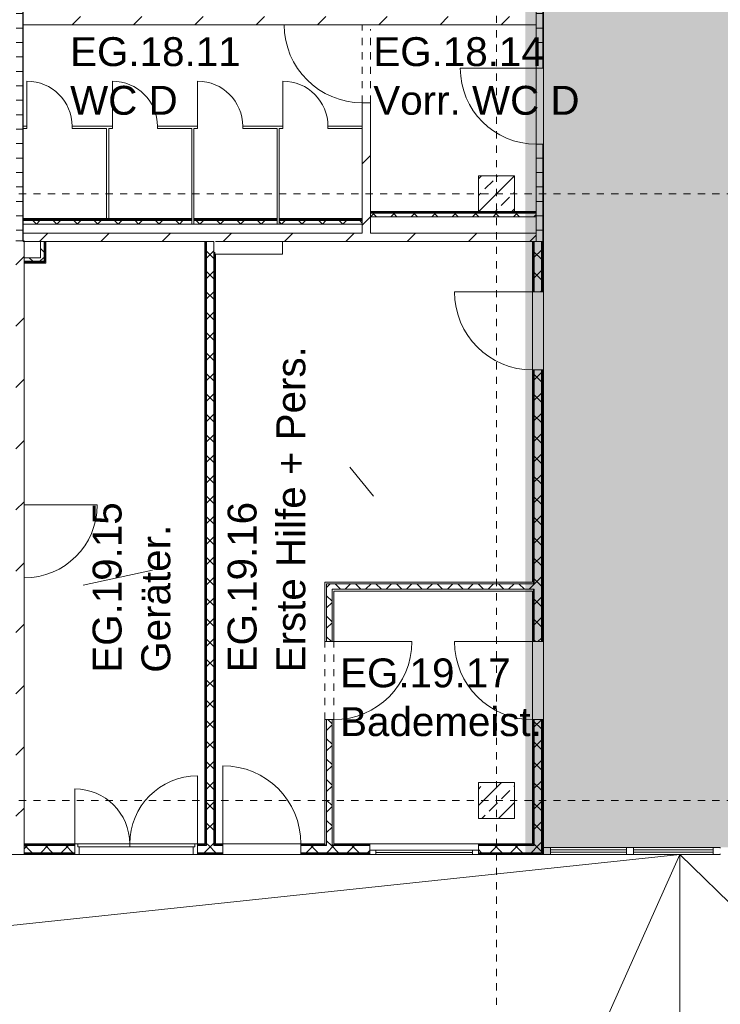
# Model space of a CAD drawing. Header units: metres. Extents: x -54 to 119, y -77 to 33.
# Tile 9 of 138: x -7 to 2, y -56 to -42. Entities that reach past the tile are written whole.
import ezdxf

# ---------------------------------------------------------------- set-up
doc = ezdxf.new("R2010")
doc.units = ezdxf.units.M
doc.linetypes.add('Rasterlinie', pattern=[0.019, 0.01, -0.003, 0.003, -0.003])
doc.linetypes.add('Über Schnittebene 1', pattern=[0.001, 0, -0.001])
for name, color, linetype, lineweight in [('A_Allgemeine Beschriftungen', 7, 'Continuous', 9), ('A_Detailelemente', 7, 'Continuous', 9), ('A_Fassadenelemente', 7, 'Continuous', 9), ('A_Fassadenpfosten', 7, 'Continuous', 9), ('A_Fenster', 7, 'Continuous', 9), ('A_Fenster_Glas', 7, 'Continuous', 9), ('A_Fenster_Rahmen', 7, 'Continuous', 9), ('A_Geschossdecken', 7, 'Continuous', 9), ('A_Raster', 7, 'Continuous', 9), ('A_Räume_Beschriftung', 7, 'Continuous', 9), ('A_Tragwerksstützen_Stahlbeton', 7, 'Continuous', 18), ('A_Türen', 7, 'Continuous', 9), ('A_Türen_Rahmen', 7, 'Continuous', 9), ('A_Wände', 7, 'Continuous', 9), ('A_Wände_Schraffur', 7, 'Continuous', 18)]:
    doc.layers.add(name, color=color, linetype=linetype, lineweight=lineweight)
doc.styles.add('Arial_B', font='txt', dxfattribs={"height": 0.4})
pattern_1 = [(45, (0, 0), (-0.424264, 0.424264), [])]
pattern_2 = [(0, (0, 0), (0, 0.2), []), (90, (0, 0), (-0.2, 1e-17), [])]
pattern_3 = [(45, (0, 0), (-0.2283955, 0.2283955), []), (45, (0.228, 0), (-0.2283955, 0.2283955), [0.161, -0.081])]
pattern_4 = [(45, (0, 0), (-0.14142136, 0.14142136), []), (135, (0, 0), (-0.14142136, -0.14142136), [])]

# ---------------------------------------------------------------- blocks, each defined once
blk = doc.blocks.new('Systemelement - Verglasung-5220921-BS_Übersicht_EG_BRANDSCHUTZ')
at = {"layer": 'A_Fassadenelemente'}
for p, q in [((0.525, 0.015), (-0.525, 0.015)), ((-0.525, 0.015), (-0.525, -0.015)), ((0.525, -0.015), (0.525, 0.015)), ((-0.525, -0.015), (0.525, -0.015))]:
    blk.add_line(p, q, dxfattribs=at)
blk = doc.blocks.new('Pfosten rechteckig - 100x250-5221024-BS_Übersicht_EG_BRANDSCHUTZ')
at = {"layer": 'A_Fassadenpfosten'}
for p, q in [((-0.094, -53.747), (0.956, -53.747)), ((-0.094, -53.847), (0.956, -53.847))]:
    blk.add_line(p, q, dxfattribs=at)
blk = doc.blocks.new('Systemelement - Verglasung-5220963-BS_Übersicht_EG_BRANDSCHUTZ')
at = {"layer": 'A_Fassadenelemente'}
for p, q in [((0.55, 0.015), (-0.55, 0.015)), ((-0.55, 0.015), (-0.55, -0.015)), ((0.55, -0.015), (0.55, 0.015)), ((-0.55, -0.015), (0.55, -0.015))]:
    blk.add_line(p, q, dxfattribs=at)
blk = doc.blocks.new('Pfosten rechteckig - 100x250-2032708-BS_Übersicht_EG_BRANDSCHUTZ')
at = {"layer": 'A_Fassadenpfosten'}
for p, q in [((1.056, -53.747), (2.156, -53.747)), ((1.056, -53.847), (2.156, -53.847))]:
    blk.add_line(p, q, dxfattribs=at)
blk = doc.blocks.new('Pfosten rechteckig - 100X100-4181311-BS_Übersicht_EG_BRANDSCHUTZ')
at = {"layer": 'A_Fassadenpfosten'}
for p, q in [((-0.05, 0.05), (0.05, 0.05)), ((-0.05, -0.05), (-0.05, 0.05)), ((0.05, 0.05), (0.05, -0.05)), ((0.05, -0.05), (-0.05, -0.05))]:
    blk.add_line(p, q, dxfattribs=at)
blk = doc.blocks.new('Pfosten rechteckig - 100X100-V90-BS_Übersicht_EG_BRANDSCHUTZ')
at = {"layer": 'A_Fassadenpfosten'}
for p, q in [((-0.05, 0.05), (0.05, 0.05)), ((-0.05, 0.04), (-0.05, 0.05)), ((0.05, 0.05), (0.05, -0.05)), ((-0.05, -0.05), (-0.05, -0.04)), ((0.05, -0.05), (-0.05, -0.05))]:
    blk.add_line(p, q, dxfattribs=at)
blk = doc.blocks.new('IPRO_Tuer_I_2flg_SZ - 1700x2135_Glas-6215534-BS_Übersicht_EG_BRANDSCHUTZ')
at = {"layer": 'A_Türen'}
for p, q in [((0.85, 0.089), (0.85, 1.029)), ((-0.85, 0.089), (-0.85, 0.849)), ((-0.09, 0.089), (-0.81, 0.089)), ((-0.81, 0.089), (-0.81, 0.049)), ((-0.81, 0.049), (-0.09, 0.049)), ((0.81, 0.089), (-0.09, 0.089)), ((-0.09, 0.089), (-0.09, 0.049)), ((-0.09, 0.049), (-0.09, 0.089)), ((-0.09, 0.049), (0.81, 0.049)), ((0.81, 0.049), (0.81, 0.089))]:
    blk.add_line(p, q, dxfattribs=at)
at = {"layer": 'A_Türen', "linetype": 'Über Schnittebene 1'}
for p, q in [((0.85, 0.089), (-0.85, 0.089)), ((0.85, -0.061), (-0.85, -0.061))]:
    blk.add_line(p, q, dxfattribs=at)
at = {"layer": 'A_Türen'}
for centre, radius, start, end in [((0.85, 0.089), 0.94, 90, 180), ((-0.85, 0.089), 0.76, 360, 90)]:
    blk.add_arc(centre, radius, start, end, dxfattribs=at)
at = {"layer": 'A_Türen_Rahmen'}
for p, q in [((-0.81, 0.089), (-0.85, 0.089)), ((-0.79, -0.061), (-0.79, 0.049)), ((0.79, 0.049), (0.79, -0.061)), ((0.85, 0.089), (0.81, 0.089)), ((-0.85, -0.061), (-0.79, -0.061)), ((0.79, -0.061), (0.85, -0.061))]:
    blk.add_line(p, q, dxfattribs=at)
blk = doc.blocks.new('GSH_Tuer_I_1flg_SZ - 1080x2135_Voll-4305663-BS_Übersicht_EG_BRANDSCHUTZ')
at = {"layer": 'A_Türen', "linetype": 'Über Schnittebene 1'}
for p, q in [((-0.54, 0.061), (0.54, 0.061)), ((-0.54, -0.089), (0.54, -0.089))]:
    blk.add_line(p, q, dxfattribs=at)
at = {"layer": 'A_Türen'}
blk.add_line((0.54, -1.169), (0.54, -0.089), dxfattribs=at)
blk.add_arc((0.54, -0.089), 1.08, 180, 270, dxfattribs=at)
blk = doc.blocks.new('GSH_Tuer_I_1flg_SZ - 1080x2135_Voll-4494684-BS_Übersicht_EG_BRANDSCHUTZ')
at = {"layer": 'A_Türen', "linetype": 'Über Schnittebene 1'}
for p, q in [((-0.54, 0.048), (0.54, 0.048)), ((-0.54, -0.077), (0.54, -0.077))]:
    blk.add_line(p, q, dxfattribs=at)
at = {"layer": 'A_Türen'}
blk.add_line((0.54, -1.157), (0.54, -0.077), dxfattribs=at)
blk.add_arc((0.54, -0.077), 1.08, 180, 270, dxfattribs=at)
blk = doc.blocks.new('GSH_Tuer_I_1flg_SZ_OL - 1080x3200_2135_Voll-4494821-BS_Übersicht_EG_BRANDSCHUTZ')
at = {"layer": 'A_Türen'}
blk.add_line((0.54, 1.169), (0.54, 0.089), dxfattribs=at)
at = {"layer": 'A_Türen', "linetype": 'Über Schnittebene 1'}
for p, q in [((-0.54, 0.089), (0.54, 0.089)), ((-0.54, -0.061), (0.48, -0.061))]:
    blk.add_line(p, q, dxfattribs=at)
at = {"layer": 'A_Türen'}
blk.add_arc((0.54, 0.089), 1.08, 90, 180, dxfattribs=at)
blk = doc.blocks.new('Fenster 1-flg - Anschlag - 1_50 x 1_25-3643030-BS_Übersicht_EG_BRANDSCHUTZ')
at = {"layer": 'A_Fenster_Glas'}
blk.add_line((-0.69, -0.045), (0.65, -0.045), dxfattribs=at)
at = {"layer": 'A_Fenster_Rahmen'}
for p, q in [((-0.77, -0.015), (-0.69, -0.015)), ((-0.69, -0.075), (-0.77, -0.075)), ((-0.69, -0.015), (-0.69, -0.075)), ((0.65, -0.015), (-0.69, -0.015)), ((-0.69, -0.075), (0.65, -0.075)), ((0.65, -0.075), (0.65, -0.015)), ((0.65, -0.015), (0.73, -0.015)), ((0.73, -0.075), (0.65, -0.075))]:
    blk.add_line(p, q, dxfattribs=at)
blk = doc.blocks.new('IPRO_Tuer_I_WC - 625x2000-3642983-BS_Übersicht_EG_BRANDSCHUTZ')
at = {"layer": 'A_Türen'}
blk.add_line((0.312, -0.029), (0.312, -0.654), dxfattribs=at)
blk.add_arc((0.312, -0.029), 0.625, 180, 270, dxfattribs=at)
blk = doc.blocks.new('IPRO_Tuer_I_1flg_BZ - 1010x1010-3807720-BS_Übersicht_EG_BRANDSCHUTZ')
at = {"layer": 'A_Türen'}
blk.add_line((0.505, -1.082), (0.505, -0.072), dxfattribs=at)
blk.add_arc((0.505, -0.072), 1.01, 180, 270, dxfattribs=at)
blk = doc.blocks.new('GSH_Tuer_I_1flg_SZ_OL - 1080x3000_2135_Voll-4495170-BS_Übersicht_EG_BRANDSCHUTZ')
at = {"layer": 'A_Türen'}
blk.add_line((0.54, 1.152), (0.54, 0.072), dxfattribs=at)
at = {"layer": 'A_Türen', "linetype": 'Über Schnittebene 1'}
for p, q in [((-0.54, 0.072), (0.54, 0.072)), ((-0.54, -0.043), (0.48, -0.043))]:
    blk.add_line(p, q, dxfattribs=at)
at = {"layer": 'A_Türen'}
blk.add_arc((0.54, 0.072), 1.08, 90, 180, dxfattribs=at)
blk = doc.blocks.new('GSH_Tuer_I_1flg_SZ_OL - 1050x3200_2135_Voll-4327149-BS_Übersicht_EG_BRANDSCHUTZ')
at = {"layer": 'A_Türen'}
blk.add_line((0.525, 1.114), (0.525, 0.064), dxfattribs=at)
at = {"layer": 'A_Türen', "linetype": 'Über Schnittebene 1'}
for p, q in [((-0.525, 0.064), (0.525, 0.064)), ((-0.525, -0.036), (0.465, -0.036))]:
    blk.add_line(p, q, dxfattribs=at)
at = {"layer": 'A_Türen'}
blk.add_arc((0.525, 0.064), 1.05, 90, 180, dxfattribs=at)
blk = doc.blocks.new('Pfosten rechteckig - 100X100-4333488-BS_Übersicht_EG_BRANDSCHUTZ')
at = {"layer": 'A_Fassadenpfosten'}
for p, q in [((-0.1, 0.05), (0, 0.05)), ((-0.1, -0.05), (-0.1, 0.05)), ((0, 0.05), (0, -0.05)), ((0, -0.05), (-0.1, -0.05))]:
    blk.add_line(p, q, dxfattribs=at)
blk = doc.blocks.new('Fluchtweg - Pfeil 1 - Pfeil  1_RW-4646428-BS_Übersicht_EG_BRANDSCHUTZ')
at = {"layer": 'A_Allgemeine Beschriftungen'}
for points in [[(-0.004069, 0), (-0.001406, 0.002662), (-0.001406, -0.002662)], [(0.005931, -0.0012), (-0.001406, -0.0012), (-0.001406, 0.0012), (0.005931, 0.0012)]]:
    blk.add_hatch(color=256, dxfattribs=at).paths.add_polyline_path(points, flags=0)

msp = doc.modelspace()

# ---------------------------------------------------------------- hatches: boundary and pattern name
at = {"layer": 'A_Detailelemente', "true_color": 0xc2e2c4}
h = msp.add_hatch(color=254, dxfattribs=at)
h.paths.add_polyline_path([(1.056, -53.747), (6.696, -53.747), (6.696, -43.997), (12.864, -43.997), (12.864, -32.197), (-0.444, -32.197), (-0.444, -32.297), (-44.044, -32.297), (-44.044, -32.197), (-44.578, -32.197), (-44.578, -36.797), (-0.194, -36.797), (-0.194, -53.747), (1.006, -53.747)], flags=0)
h.paths.add_polyline_path([(-14.994, -33.272), (-14.994, -33.272), (-14.998, -32.947)], flags=0)
at = {"layer": 'A_Detailelemente', "true_color": 0xebdb14}
msp.add_hatch(color=40, dxfattribs=at).paths.add_polyline_path([(-0.319, -53.847), (-0.094, -53.847), (-0.096, -53.747), (-0.194, -53.747), (-0.194, -36.797), (-7.594, -36.797), (-7.594, -37.947), (-10.444, -37.947), (-10.444, -36.797), (-27.344, -36.797), (-27.344, -37.947), (-30.144, -37.947), (-30.144, -36.797), (-44.444, -36.797), (-44.444, -37.097), (-31.319, -37.097), (-31.319, -36.997), (-30.459, -36.997), (-31.239, -37.077), (-31.241, -37.097), (-30.444, -37.097), (-30.444, -38.247), (-27.044, -38.247), (-27.044, -37.097), (-10.759, -37.097), (-10.759, -38.247), (-7.294, -38.247), (-7.294, -37.097), (-0.444, -37.097), (-0.444, -53.847)], flags=0)
at = {"layer": 'A_Tragwerksstützen_Stahlbeton', "lineweight": 9}
h = msp.add_hatch(dxfattribs=at)
h.set_pattern_fill('FP_9', color=256, style=0, pattern_type=2)
h.set_pattern_definition(pattern_3)
h.paths.add_polyline_path([(-0.844, -44.947), (-0.594, -44.947), (-0.594, -44.447), (-1.094, -44.447), (-1.094, -44.947)], flags=0)
h = msp.add_hatch(dxfattribs=at)
h.set_pattern_fill('FP_9', color=256, style=0, pattern_type=2)
h.set_pattern_definition(pattern_3)
h.paths.add_polyline_path([(-1.094, -53.347), (-0.594, -53.347), (-0.594, -52.847), (-1.094, -52.847)], flags=0)
at = {"layer": 'A_Wände_Schraffur', "lineweight": 9}
h = msp.add_hatch(dxfattribs=at)
h.set_pattern_fill('FP_1', color=256, style=0, pattern_type=2)
h.set_pattern_definition(pattern_2)
h.paths.add_polyline_path([(-7.473, -45.247), (-7.394, -45.247), (-7.394, -36.797), (-7.494, -36.797), (-7.494, -45.247)], flags=0)
h = msp.add_hatch(dxfattribs=at)
h.set_pattern_fill('FP_64', color=256, style=0, pattern_type=2)
h.set_pattern_definition(pattern_1)
h.paths.add_polyline_path([(-2.586, -45.239), (-2.586, -43.434), (-2.701, -43.434), (-2.701, -45.239)], flags=0)
h.paths.add_polyline_path([(-2.586, -42.239), (-2.586, -40.434), (-2.701, -40.434), (-2.701, -42.239)], flags=0)
h = msp.add_hatch(dxfattribs=at)
h.set_pattern_fill('FP_1', color=256, style=0, pattern_type=2)
h.set_pattern_definition(pattern_2)
h.paths.add_polyline_path([(-0.294, -45.354), (-0.194, -45.354), (-0.194, -44.007), (-0.294, -44.007), (-0.294, -45.297)], flags=0)
h.paths.add_polyline_path([(-0.287, -42.957), (-0.194, -42.957), (-0.194, -40.434), (-0.294, -40.434), (-0.294, -42.957)], flags=0)
h = msp.add_hatch(dxfattribs=at)
h.set_pattern_fill('FP_64', color=256, style=0, pattern_type=2)
h.set_pattern_definition(pattern_1)
h.paths.add_polyline_path([(-2.541, -42.354), (-0.294, -42.354), (-0.294, -42.239), (-7.394, -42.239), (-7.394, -42.354), (-2.701, -42.354)], flags=0)
h = msp.add_hatch(dxfattribs=at)
h.set_pattern_fill('FP_2', color=256, style=0, pattern_type=2)
h.set_pattern_definition(pattern_4)
h.paths.add_polyline_path([(-0.294, -45.014), (-0.294, -44.964), (-2.586, -44.964), (-2.586, -45.014), (-0.444, -45.014)], flags=0)
h = msp.add_hatch(dxfattribs=at)
h.set_pattern_fill('FP_2', color=256, style=0, pattern_type=2)
h.set_pattern_definition(pattern_4)
h.paths.add_polyline_path([(-2.701, -45.114), (-2.701, -45.064), (-3.851, -45.064), (-3.851, -45.114), (-3.668, -45.114)], flags=0)
h.paths.add_polyline_path([(-7.394, -45.114), (-5.061, -45.114), (-5.061, -45.064), (-7.394, -45.064)], flags=0)
h.paths.add_polyline_path([(-3.881, -45.114), (-3.881, -45.064), (-5.031, -45.064), (-5.031, -45.114), (-4.232, -45.114)], flags=0)
h = msp.add_hatch(dxfattribs=at)
h.set_pattern_fill('FP_1', color=256, style=0, pattern_type=2)
h.set_pattern_definition(pattern_2)
h.paths.add_polyline_path([(-7.613, -45.347), (-7.394, -45.347), (-7.396, -45.247), (-11.104, -45.247), (-11.104, -45.347), (-7.621, -45.347)], flags=0)
h = msp.add_hatch(dxfattribs=at)
h.set_pattern_fill('FP_64', color=256, style=0, pattern_type=2)
h.set_pattern_definition(pattern_1)
h.paths.add_polyline_path([(-0.791, -45.354), (-0.294, -45.354), (-0.294, -45.239), (-7.394, -45.239), (-7.394, -45.354), (-7.371, -45.354), (-0.921, -45.354)], flags=0)
h = msp.add_hatch(dxfattribs=at)
h.set_pattern_fill('FP_64', color=256, style=0, pattern_type=2)
h.set_pattern_definition(pattern_1)
h.paths.add_polyline_path([(-7.381, -53.732), (-7.381, -45.354), (-7.394, -45.354), (-7.394, -45.347), (-7.496, -45.348), (-7.496, -53.732)], flags=0)
h = msp.add_hatch(dxfattribs=at)
h.set_pattern_fill('FP_2', color=256, style=0, pattern_type=2)
h.set_pattern_definition(pattern_4)
h.paths.add_polyline_path([(-7.156, -45.58), (-7.106, -45.578), (-7.106, -45.354), (-7.156, -45.355)], flags=0)
h = msp.add_hatch(dxfattribs=at)
h.set_pattern_fill('FP_2', color=256, style=0, pattern_type=2)
h.set_pattern_definition(pattern_4)
h.paths.add_polyline_path([(-4.856, -53.722), (-4.756, -53.722), (-4.756, -45.354), (-4.856, -45.354), (-4.856, -53.709)], flags=0)
h = msp.add_hatch(dxfattribs=at)
h.set_pattern_fill('FP_2', color=256, style=0, pattern_type=2)
h.set_pattern_definition(pattern_4)
h.paths.add_polyline_path([(-0.219, -53.722), (-0.219, -51.977), (-0.319, -51.977), (-0.319, -53.722), (-0.287, -53.722)], flags=0)
h.paths.add_polyline_path([(-0.219, -50.897), (-0.219, -47.134), (-0.319, -47.134), (-0.319, -50.897), (-0.287, -50.897)], flags=0)
h.paths.add_polyline_path([(-0.219, -46.054), (-0.219, -45.354), (-0.319, -45.356), (-0.319, -46.054), (-0.257, -46.054)], flags=0)
h = msp.add_hatch(dxfattribs=at)
h.set_pattern_fill('FP_2', color=256, style=0, pattern_type=2)
h.set_pattern_definition(pattern_4)
h.paths.add_polyline_path([(-7.153, -45.63), (-7.106, -45.63), (-7.106, -45.58), (-7.381, -45.58), (-7.381, -45.63), (-7.161, -45.63)], flags=0)
h = msp.add_hatch(dxfattribs=at)
h.set_pattern_fill('FP_2', color=256, style=0, pattern_type=2)
h.set_pattern_definition(pattern_4)
h.paths.add_polyline_path([(-3.153, -53.722), (-3.119, -53.722), (-3.119, -51.977), (-3.194, -51.977), (-3.194, -53.722)], flags=0)
h.paths.add_polyline_path([(-3.119, -50.897), (-3.119, -50.097), (-3.194, -50.097), (-3.194, -50.897)], flags=0)
h = msp.add_hatch(dxfattribs=at)
h.set_pattern_fill('FP_2', color=256, style=0, pattern_type=2)
h.set_pattern_definition(pattern_4)
h.paths.add_polyline_path([(-0.444, -50.172), (-0.319, -50.172), (-0.319, -50.097), (-3.119, -50.097), (-3.119, -50.172), (-0.594, -50.172)], flags=0)
h = msp.add_hatch(dxfattribs=at)
h.set_pattern_fill('FP_2', color=256, style=0, pattern_type=2)
h.set_pattern_definition(pattern_4)
h.paths.add_polyline_path([(-4.795, -53.822), (-4.631, -53.822), (-4.631, -53.722), (-4.981, -53.722), (-4.981, -53.822)], flags=0)
h.paths.add_polyline_path([(-3.551, -53.822), (-2.594, -53.822), (-2.594, -53.722), (-3.551, -53.722), (-3.551, -53.803)], flags=0)
h.paths.add_polyline_path([(-0.287, -53.822), (-0.219, -53.822), (-0.219, -53.722), (-1.094, -53.722), (-1.094, -53.822), (-0.444, -53.822)], flags=0)
h.paths.add_polyline_path([(-7.05, -53.822), (-6.681, -53.822), (-6.681, -53.722), (-7.381, -53.722), (-7.381, -53.822)], flags=0)
h = msp.add_hatch(dxfattribs=at)
h.set_pattern_fill('FP_64', color=256, style=0, pattern_type=2)
h.set_pattern_definition(pattern_1)
h.paths.add_polyline_path([(-10.766, -53.847), (-10.766, -53.732), (-12.301, -53.732), (-12.301, -53.847), (-11.558, -53.847)], flags=0)
h.paths.add_polyline_path([(-10.066, -53.847), (-9.784, -53.847), (-9.784, -53.732), (-10.066, -53.732), (-10.066, -53.776)], flags=0)
h.paths.add_polyline_path([(-14.601, -53.847), (-13.381, -53.847), (-13.381, -53.732), (-15.494, -53.732), (-15.494, -53.847)], flags=0)
h.paths.add_polyline_path([(-7.381, -53.847), (-7.381, -53.732), (-8.704, -53.732), (-8.704, -53.847)], flags=0)

# ---------------------------------------------------------------- linework, layer by layer
at = {"layer": 'A_Geschossdecken'}
for p, q in [((-0.294, -44.007), (-0.294, -42.957)), ((-0.194, -42.957), (-0.194, -44.007)), ((-0.344, -47.134), (-0.344, -46.054)), ((-0.194, -46.054), (-0.194, -47.134)), ((-0.344, -51.977), (-0.344, -50.897)), ((-0.194, -50.897), (-0.194, -51.977)), ((-4.631, -53.697), (-3.551, -53.697)), ((1.696, -53.847), (-25.954, -56.779)), ((-6.621, -53.847), (-5.041, -53.847)), ((-4.631, -53.847), (-3.551, -53.847)), ((0.386, -56.779), (1.696, -53.847)), ((1.696, -53.847), (1.696, -71.929)), ((6.341, -58.367), (1.696, -53.847))]:
    msp.add_line(p, q, dxfattribs=at)
at = {"layer": 'A_Raster', "linetype": 'Rasterlinie'}
for p, q in [((-0.844, -76.128), (-0.844, -20.783)), ((-52.655, -44.697), (25.789, -44.697)), ((-52.655, -53.097), (25.789, -53.097))]:
    msp.add_line(p, q, dxfattribs=at)
at = {"layer": 'A_Räume_Beschriftung'}
for p, q in [((-2.872, -48.483), (-2.545, -48.882)), ((-5.607, -49.906), (-6.563, -50.117))]:
    msp.add_line(p, q, dxfattribs=at)
at = {"layer": 'A_Tragwerksstützen_Stahlbeton'}
for p, q in [((-0.594, -44.447), (-1.094, -44.447)), ((-1.094, -44.447), (-1.094, -44.947)), ((-0.594, -44.947), (-0.594, -44.447)), ((-1.094, -44.947), (-0.594, -44.947)), ((-0.594, -52.847), (-1.094, -52.847)), ((-1.094, -52.847), (-1.094, -53.347)), ((-0.594, -53.347), (-0.594, -52.847)), ((-1.094, -53.347), (-0.594, -53.347))]:
    msp.add_line(p, q, dxfattribs=at)
at = {"layer": 'A_Wände', "lineweight": 18}
for p, q in [((-0.194, -42.957), (-0.194, -40.434)), ((-7.394, -42.354), (-0.294, -42.354)), ((-7.394, -43.759), (-7.394, -42.354)), ((-0.294, -42.354), (-0.294, -42.957)), ((-0.294, -42.957), (-0.194, -42.957)), ((-2.701, -43.434), (-2.701, -43.759)), ((-2.586, -43.434), (-2.701, -43.434)), ((-2.586, -44.939), (-2.586, -43.434)), ((-7.344, -43.759), (-7.394, -43.759)), ((-7.344, -43.789), (-7.344, -43.759)), ((-6.161, -43.759), (-6.719, -43.759)), ((-6.719, -43.759), (-6.719, -43.789)), ((-6.161, -43.789), (-6.161, -43.759)), ((-4.981, -43.759), (-5.536, -43.759)), ((-5.536, -43.759), (-5.536, -43.789)), ((-4.981, -43.789), (-4.981, -43.759)), ((-3.801, -43.759), (-4.356, -43.759)), ((-4.356, -43.759), (-4.356, -43.789)), ((-3.801, -43.789), (-3.801, -43.759)), ((-2.701, -43.759), (-3.176, -43.759)), ((-3.176, -43.759), (-3.176, -43.789)), ((-7.394, -45.039), (-7.394, -43.789)), ((-7.394, -43.789), (-7.344, -43.789)), ((-6.719, -43.789), (-6.241, -43.789)), ((-6.241, -43.789), (-6.241, -45.039)), ((-6.211, -43.789), (-6.161, -43.789)), ((-6.211, -45.039), (-6.211, -43.789)), ((-5.536, -43.789), (-5.061, -43.789)), ((-5.061, -43.789), (-5.061, -45.039)), ((-5.031, -43.789), (-4.981, -43.789)), ((-5.031, -45.039), (-5.031, -43.789)), ((-4.356, -43.789), (-3.881, -43.789)), ((-3.881, -43.789), (-3.881, -45.039)), ((-3.851, -43.789), (-3.801, -43.789)), ((-3.851, -45.039), (-3.851, -43.789)), ((-3.176, -43.789), (-2.701, -43.789)), ((-2.701, -43.789), (-2.701, -45.039)), ((-0.194, -44.007), (-0.294, -44.007)), ((-0.294, -44.007), (-0.294, -44.939)), ((-0.194, -46.054), (-0.194, -44.007)), ((-0.294, -44.939), (-2.586, -44.939)), ((-5.061, -45.039), (-7.394, -45.039)), ((-3.881, -45.039), (-5.031, -45.039)), ((-2.701, -45.039), (-3.851, -45.039)), ((-2.701, -45.239), (-7.394, -45.239)), ((-7.394, -45.354), (-7.394, -45.239)), ((-0.294, -45.239), (-2.586, -45.239)), ((-7.496, -45.347), (-7.381, -45.347)), ((-7.394, -45.354), (-7.381, -45.354)), ((-7.381, -45.347), (-7.381, -45.355)), ((-7.081, -45.354), (-4.881, -45.354)), ((-7.081, -45.655), (-7.081, -45.354)), ((-4.881, -45.354), (-4.881, -53.697)), ((-4.731, -45.354), (-0.344, -45.354)), ((-0.344, -45.354), (-0.344, -46.054)), ((-0.294, -45.354), (-0.194, -45.354)), ((-4.731, -53.697), (-4.731, -45.529)), ((-7.381, -53.697), (-7.381, -45.655)), ((-7.381, -45.655), (-7.081, -45.655)), ((-0.344, -46.054), (-0.194, -46.054)), ((-0.344, -47.134), (-0.344, -50.072)), ((-0.194, -47.134), (-0.344, -47.134)), ((-0.194, -50.897), (-0.194, -47.134)), ((-3.219, -50.072), (-3.219, -50.897)), ((-0.344, -50.072), (-3.219, -50.072)), ((-3.094, -50.897), (-3.094, -50.197)), ((-3.094, -50.197), (-0.344, -50.197)), ((-0.344, -50.197), (-0.344, -50.897)), ((-3.219, -50.897), (-3.094, -50.897)), ((-0.344, -50.897), (-0.194, -50.897)), ((-3.219, -51.977), (-3.219, -53.697)), ((-3.094, -51.977), (-3.219, -51.977)), ((-3.094, -53.697), (-3.094, -51.977)), ((-0.344, -51.977), (-0.344, -53.697)), ((-0.194, -51.977), (-0.344, -51.977)), ((-0.194, -53.847), (-0.194, -51.977)), ((-6.681, -53.697), (-7.381, -53.697)), ((-6.681, -53.847), (-6.681, -53.697)), ((-4.881, -53.697), (-4.981, -53.697)), ((-4.981, -53.697), (-4.981, -53.847)), ((-4.631, -53.697), (-4.731, -53.697)), ((-4.631, -53.847), (-4.631, -53.697)), ((-3.219, -53.697), (-3.551, -53.697)), ((-3.551, -53.697), (-3.551, -53.847)), ((-2.594, -53.697), (-3.094, -53.697)), ((-2.594, -53.847), (-2.594, -53.697)), ((-0.344, -53.697), (-1.094, -53.697)), ((-1.094, -53.697), (-1.094, -53.847)), ((-8.704, -53.847), (-6.681, -53.847)), ((-4.981, -53.847), (-4.631, -53.847)), ((-3.551, -53.847), (-2.594, -53.847)), ((-1.094, -53.847), (-0.194, -53.847))]:
    msp.add_line(p, q, dxfattribs=at)
at = {"layer": 'A_Wände'}
for p, q in [((-0.294, -42.354), (-0.294, -41.939)), ((-7.394, -42.039), (-7.394, -42.354)), ((-7.394, -43.759), (-7.394, -43.789)), ((-2.701, -43.789), (-2.701, -43.759)), ((-2.586, -44.939), (-2.586, -45.239)), ((-0.294, -44.952), (-2.586, -44.952)), ((-0.294, -44.964), (-2.586, -44.964)), ((-0.294, -45.354), (-0.294, -44.939)), ((-7.394, -45.039), (-7.394, -45.239)), ((-5.061, -45.052), (-7.394, -45.052)), ((-5.061, -45.064), (-7.394, -45.064)), ((-2.701, -45.114), (-7.394, -45.114)), ((-5.061, -45.039), (-5.061, -45.114)), ((-5.031, -45.039), (-5.031, -45.114)), ((-3.881, -45.052), (-5.031, -45.052)), ((-3.881, -45.064), (-5.031, -45.064)), ((-3.881, -45.039), (-3.881, -45.114)), ((-3.851, -45.039), (-3.851, -45.114)), ((-2.701, -45.052), (-3.851, -45.052)), ((-2.701, -45.064), (-3.851, -45.064)), ((-2.701, -45.239), (-2.701, -45.039)), ((-0.294, -45.014), (-2.586, -45.014)), ((-7.081, -45.354), (-7.381, -45.354)), ((-7.381, -45.355), (-7.381, -45.655)), ((-7.156, -45.354), (-7.156, -45.58)), ((-7.106, -45.354), (-7.106, -45.63)), ((-7.094, -45.354), (-7.094, -45.643)), ((-4.756, -45.354), (-4.881, -45.354)), ((-4.869, -53.709), (-4.869, -45.354)), ((-4.856, -53.722), (-4.856, -45.354)), ((-4.756, -53.722), (-4.756, -45.354)), ((-3.806, -45.529), (-3.806, -45.354)), ((-0.294, -45.354), (-0.344, -45.354)), ((-0.331, -46.054), (-0.331, -45.354)), ((-0.319, -46.054), (-0.319, -45.354)), ((-0.219, -46.054), (-0.219, -45.354)), ((-0.206, -46.054), (-0.206, -45.354)), ((-4.744, -53.709), (-4.744, -45.504)), ((-4.731, -45.529), (-3.806, -45.529)), ((-7.381, -45.58), (-7.156, -45.58)), ((-7.381, -45.63), (-7.106, -45.63)), ((-7.381, -45.643), (-7.094, -45.643)), ((-0.331, -50.097), (-0.331, -47.134)), ((-0.319, -50.097), (-0.319, -47.134)), ((-0.219, -50.897), (-0.219, -47.134)), ((-0.206, -50.897), (-0.206, -47.134)), ((-3.194, -50.897), (-3.194, -50.097)), ((-0.319, -50.097), (-3.194, -50.097)), ((-3.119, -50.897), (-3.119, -50.172)), ((-3.119, -50.172), (-0.319, -50.172)), ((-0.331, -50.897), (-0.331, -50.172)), ((-0.319, -50.897), (-0.319, -50.172)), ((-3.194, -53.722), (-3.194, -51.977)), ((-3.119, -53.722), (-3.119, -51.977)), ((-0.331, -53.709), (-0.331, -51.977)), ((-0.319, -53.722), (-0.319, -51.977)), ((-0.219, -53.822), (-0.219, -51.977)), ((-0.206, -53.834), (-0.206, -51.977)), ((-7.381, -53.697), (-7.381, -53.847)), ((-6.681, -53.709), (-7.381, -53.709)), ((-6.681, -53.722), (-7.381, -53.722)), ((-4.869, -53.709), (-4.981, -53.709)), ((-4.856, -53.722), (-4.981, -53.722)), ((-4.631, -53.722), (-4.756, -53.722)), ((-4.631, -53.709), (-4.744, -53.709)), ((-3.194, -53.709), (-3.551, -53.709)), ((-3.194, -53.722), (-3.551, -53.722)), ((-2.594, -53.709), (-3.119, -53.709)), ((-2.594, -53.722), (-3.119, -53.722)), ((-2.594, -53.697), (-1.094, -53.697)), ((-0.331, -53.709), (-1.094, -53.709)), ((-0.319, -53.722), (-1.094, -53.722)), ((-6.681, -53.822), (-7.381, -53.822)), ((-6.681, -53.834), (-7.381, -53.834)), ((-4.631, -53.822), (-4.981, -53.822)), ((-4.631, -53.834), (-4.981, -53.834)), ((-2.594, -53.822), (-3.551, -53.822)), ((-2.594, -53.834), (-3.551, -53.834)), ((-0.219, -53.822), (-1.094, -53.822)), ((-0.206, -53.834), (-1.094, -53.834))]:
    msp.add_line(p, q, dxfattribs=at)

# ---------------------------------------------------------------- block references
at = {"layer": 'A_Allgemeine Beschriftungen', "xscale": 200, "yscale": 200, "zscale": 200, "rotation": 269.9999999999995}
msp.add_blockref('Fluchtweg - Pfeil 1 - Pfeil  1_RW-4646428-BS_Übersicht_EG_BRANDSCHUTZ', (2.484, -50.712), dxfattribs=at)
at = {"layer": 'A_Fassadenelemente', "rotation": 180}
for name, p in [('Systemelement - Verglasung-5220921-BS_Übersicht_EG_BRANDSCHUTZ', (0.431, -53.797)), ('Systemelement - Verglasung-5220963-BS_Übersicht_EG_BRANDSCHUTZ', (1.606, -53.797))]:
    msp.add_blockref(name, p, dxfattribs=at)
at = {"layer": 'A_Fassadenpfosten', "extrusion": (0, 0, -1)}
for name, p in [('Pfosten rechteckig - 100X100-4333488-BS_Übersicht_EG_BRANDSCHUTZ', (0.194, -53.797)), ('Pfosten rechteckig - 100X100-4181311-BS_Übersicht_EG_BRANDSCHUTZ', (-1.006, -53.797)), ('Pfosten rechteckig - 100X100-V90-BS_Übersicht_EG_BRANDSCHUTZ', (-2.206, -53.797))]:
    msp.add_blockref(name, p, dxfattribs=at)
at = {"layer": 'A_Fassadenpfosten'}
for name in ['Pfosten rechteckig - 100x250-5221024-BS_Übersicht_EG_BRANDSCHUTZ', 'Pfosten rechteckig - 100x250-2032708-BS_Übersicht_EG_BRANDSCHUTZ']:
    msp.add_blockref(name, (0, 0), dxfattribs=at)
at = {"layer": 'A_Fenster'}
msp.add_blockref('Fenster 1-flg - Anschlag - 1_50 x 1_25-3643030-BS_Übersicht_EG_BRANDSCHUTZ', (-1.824, -53.772), dxfattribs=at)
at = {"layer": 'A_Türen'}
for name, p, rotation in [('GSH_Tuer_I_1flg_SZ_OL - 1080x3000_2135_Voll-4495170-BS_Übersicht_EG_BRANDSCHUTZ', (-2.63, -42.894), 89.9999999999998), ('GSH_Tuer_I_1flg_SZ_OL - 1050x3200_2135_Voll-4327149-BS_Übersicht_EG_BRANDSCHUTZ', (-0.23, -43.482), 90.00000000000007), ('IPRO_Tuer_I_WC - 625x2000-3642983-BS_Übersicht_EG_BRANDSCHUTZ', (-7.031, -43.789), 180), ('IPRO_Tuer_I_WC - 625x2000-3642983-BS_Übersicht_EG_BRANDSCHUTZ', (-5.849, -43.789), 180), ('IPRO_Tuer_I_WC - 625x2000-3642983-BS_Übersicht_EG_BRANDSCHUTZ', (-4.669, -43.789), 180), ('IPRO_Tuer_I_WC - 625x2000-3642983-BS_Übersicht_EG_BRANDSCHUTZ', (-3.489, -43.789), 180), ('GSH_Tuer_I_1flg_SZ_OL - 1080x3200_2135_Voll-4494821-BS_Übersicht_EG_BRANDSCHUTZ', (-0.255, -46.594), 89.99999999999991), ('IPRO_Tuer_I_1flg_BZ - 1010x1010-3807720-BS_Übersicht_EG_BRANDSCHUTZ', (-7.453, -49.509), 90.00000000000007), ('GSH_Tuer_I_1flg_SZ - 1080x2135_Voll-4494684-BS_Übersicht_EG_BRANDSCHUTZ', (-3.171, -51.437), 89.99999999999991), ('GSH_Tuer_I_1flg_SZ_OL - 1080x3200_2135_Voll-4494821-BS_Übersicht_EG_BRANDSCHUTZ', (-0.255, -51.437), 89.99999999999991), ('GSH_Tuer_I_1flg_SZ - 1080x2135_Voll-4305663-BS_Übersicht_EG_BRANDSCHUTZ', (-4.091, -53.786), 180)]:
    msp.add_blockref(name, p, dxfattribs=dict(at, rotation=rotation))
msp.add_blockref('IPRO_Tuer_I_2flg_SZ - 1700x2135_Glas-6215534-BS_Übersicht_EG_BRANDSCHUTZ', (-5.831, -53.786), dxfattribs=at)

# ---------------------------------------------------------------- texts
at = {"layer": 'A_Räume_Beschriftung', "char_height": 0.4, "attachment_point": 1, "style": 'Arial_B'}
for s, insert, width in [('EG.18.11', (-6.746, -42.526), 2.91814), ('EG.18.14', (-2.548, -42.526), 2.91814), ('WC D', (-6.746, -43.2), 1.81181), ('Vorr. WC D', (-2.548, -43.2), 3.62363), ('EG.19.17', (-3.008, -51.13), 2.91814), ('Bademeist.', (-3.008, -51.805), 3.67173)]:
    msp.add_mtext(s, dxfattribs=dict(at, insert=insert, width=width))
at = {"layer": 'A_Räume_Beschriftung', "char_height": 0.4, "attachment_point": 1, "rotation": 90, "style": 'Arial_B'}
for s, insert, width in [('Erste Hilfe + Pers.', (-3.89, -51.323), 5.90042), ('EG.19.15', (-6.434, -51.328), 2.91814), ('EG.19.16', (-4.565, -51.323), 2.91814), ('Geräter.', (-5.759, -51.328), 2.64557)]:
    msp.add_mtext(s, dxfattribs=dict(at, insert=insert, width=width))

doc.saveas('drawing.dxf')
